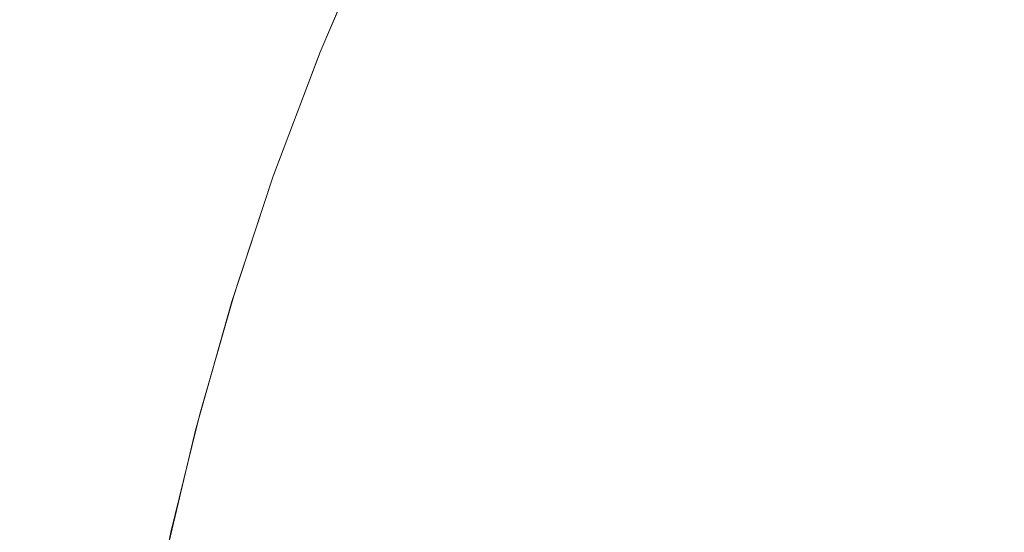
# Model space of a CAD drawing. Header units: centimetres. Extents: x -26 to 27.3, y -25.3 to -23.5.
# Tile 165 of 221: x 9.38 to 9.4119, y -23.5381 to -23.5215. Entities that reach past the tile are written whole.
import ezdxf

# ---------------------------------------------------------------- set-up
doc = ezdxf.new("R2010")
doc.units = ezdxf.units.CM
doc.header["$LTSCALE"] = 2.54
doc.layers.add('Lucido design-1', color=7, linetype='Continuous')

# ---------------------------------------------------------------- blocks, each defined once
blk = doc.blocks.new('Gruppo-4-1')
at = {"color": 7, "linetype": 'Continuous', "lineweight": 9}
for points, invisible_edges in [([(9.396394, -23.520957, 1049.68939), (9.398124, -23.517337, 1049.68939), (9.399395, -23.517978, 1049.685528), (9.397692, -23.521544, 1049.685528)], 15), ([(9.397692, -23.521544, 1049.685528), (9.399395, -23.517978, 1049.685528), (9.400807, -23.51869, 1049.681732), (9.399132, -23.522195, 1049.681732)], 15), ([(9.405849, -23.521233, 1049.670794), (9.407559, -23.518013, 1049.670794), (9.409456, -23.519073, 1049.667319), (9.407789, -23.522211, 1049.667319)], 15), ([(-25.917482, -23.51862, 1050.413143), (-25.917482, -23.521626, 1050.414428), (27.182518, -23.521626, 1050.414428), (27.182518, -23.51862, 1050.413143)], 10), ([(9.389754, -23.522543, 1049.722055), (9.391395, -23.518698, 1049.722055), (9.391482, -23.518737, 1049.717695), (9.389817, -23.522638, 1049.717695)], 14), ([(9.391395, -23.518698, 1049.722055), (9.389754, -23.522543, 1049.722055), (9.389756, -23.522544, 1049.922055)], 10), ([(9.391395, -23.518698, 1049.722055), (9.389756, -23.522544, 1049.922055), (9.391262, -23.518994, 1049.922055)], 9), ([(9.389817, -23.522638, 1049.717695), (9.391482, -23.518737, 1049.717695), (9.391724, -23.518847, 1049.713563), (9.390064, -23.522737, 1049.713563)], 15), ([(9.390064, -23.522737, 1049.713563), (9.391724, -23.518847, 1049.713563), (9.392122, -23.519026, 1049.709449), (9.390469, -23.5229, 1049.709449)], 15), ([(9.399132, -23.522195, 1049.681732), (9.400807, -23.51869, 1049.681732), (9.402355, -23.519471, 1049.678006), (9.400712, -23.522909, 1049.678006)], 15), ([(9.378975, -23.518994, 1049.972268), (9.381073, -23.518994, 1049.968012), (9.379645, -23.522711, 1049.967346), (9.377577, -23.522711, 1049.97154)], 15), ([(9.381073, -23.518994, 1049.968012), (9.382984, -23.518994, 1049.96367), (9.381528, -23.522711, 1049.963066), (9.379645, -23.522711, 1049.967346)], 15), ([(9.382984, -23.518994, 1049.96367), (9.384704, -23.518994, 1049.959248), (9.383222, -23.522711, 1049.958709), (9.381528, -23.522711, 1049.963066)], 15), ([(9.384704, -23.518994, 1049.959248), (9.386229, -23.518994, 1049.954755), (9.384725, -23.522711, 1049.954281), (9.383222, -23.522711, 1049.958709)], 15), ([(9.386229, -23.518994, 1049.954755), (9.387556, -23.518994, 1049.9502), (9.386034, -23.522711, 1049.949792), (9.384725, -23.522711, 1049.954281)], 15), ([(9.387556, -23.518994, 1049.9502), (9.388684, -23.518994, 1049.945592), (9.387145, -23.522711, 1049.945251), (9.386034, -23.522711, 1049.949792)], 15), ([(9.388684, -23.518994, 1049.945592), (9.38961, -23.518994, 1049.940938), (9.388057, -23.522711, 1049.940665), (9.387145, -23.522711, 1049.945251)], 15), ([(9.38961, -23.518994, 1049.940938), (9.390331, -23.518994, 1049.936249), (9.388768, -23.522711, 1049.936043), (9.388057, -23.522711, 1049.940665)], 15), ([(9.390331, -23.518994, 1049.936249), (9.390848, -23.518994, 1049.931533), (9.389278, -23.522711, 1049.931396), (9.388768, -23.522711, 1049.936043)], 15), ([(9.390848, -23.518994, 1049.931533), (9.391158, -23.518994, 1049.926799), (9.389583, -23.522711, 1049.92673), (9.389278, -23.522711, 1049.931396)], 15), ([(9.389583, -23.522711, 1049.92673), (9.391158, -23.518994, 1049.926799), (9.391262, -23.518994, 1049.922055), (9.389756, -23.522544, 1049.922055)], 11), ([(9.390469, -23.5229, 1049.709449), (9.392122, -23.519026, 1049.709449), (9.392674, -23.519276, 1049.705359), (9.391031, -23.523126, 1049.705359)], 15), ([(9.407789, -23.522211, 1049.667319), (9.409456, -23.519073, 1049.667319), (9.411473, -23.5202, 1049.663939), (9.409853, -23.523251, 1049.663939)], 15), ([(9.391031, -23.523126, 1049.705359), (9.392674, -23.519276, 1049.705359), (9.393379, -23.519595, 1049.701302), (9.391749, -23.523414, 1049.701302)], 15), ([(9.400712, -23.522909, 1049.678006), (9.402355, -23.519471, 1049.678006), (9.404037, -23.520319, 1049.674359), (9.402428, -23.523685, 1049.674359)], 15), ([(9.391749, -23.523414, 1049.701302), (9.393379, -23.519595, 1049.701302), (9.394235, -23.519982, 1049.697284), (9.392621, -23.523764, 1049.697284)], 15), ([(9.392621, -23.523764, 1049.697284), (9.394235, -23.519982, 1049.697284), (9.395241, -23.520436, 1049.693311), (9.393645, -23.524176, 1049.693311)], 15), ([(9.393645, -23.524176, 1049.693311), (9.395241, -23.520436, 1049.693311), (9.396394, -23.520957, 1049.68939), (9.394819, -23.524648, 1049.68939)], 15), ([(9.402428, -23.523685, 1049.674359), (9.404037, -23.520319, 1049.674359), (9.405849, -23.521233, 1049.670794), (9.404278, -23.524521, 1049.670794)], 15), ([(9.409853, -23.523251, 1049.663939), (9.411473, -23.5202, 1049.663939), (9.413607, -23.521392, 1049.66066), (9.412036, -23.524352, 1049.66066)], 15), ([(9.394819, -23.524648, 1049.68939), (9.396394, -23.520957, 1049.68939), (9.397692, -23.521544, 1049.685528), (9.396141, -23.525179, 1049.685528)], 15), ([(9.404278, -23.524521, 1049.670794), (9.405849, -23.521233, 1049.670794), (9.407789, -23.522211, 1049.667319), (9.406257, -23.525416, 1049.667319)], 15), ([(27.182518, -23.522542, 1050.41482), (27.182518, -23.521626, 1050.414428), (-25.917482, -23.521626, 1050.414428), (-25.917482, -23.522542, 1050.41482)], 10), ([(9.396141, -23.525179, 1049.685528), (9.397692, -23.521544, 1049.685528), (9.399132, -23.522195, 1049.681732), (9.397607, -23.525768, 1049.681732)], 15), ([(9.397607, -23.525768, 1049.681732), (9.399132, -23.522195, 1049.681732), (9.400712, -23.522909, 1049.678006), (9.399216, -23.526415, 1049.678006)], 15), ([(9.406257, -23.525416, 1049.667319), (9.407789, -23.522211, 1049.667319), (9.409853, -23.523251, 1049.663939), (9.408363, -23.526368, 1049.663939)], 15), ([(-25.917482, -23.522542, 1050.41482), (-25.917482, -23.525691, 1050.41601), (27.182518, -23.525691, 1050.41601), (27.182518, -23.522542, 1050.41482)], 10), ([(9.388244, -23.526539, 1049.722055), (9.389729, -23.522602, 1049.722055), (9.389817, -23.522638, 1049.717695), (9.38832, -23.526606, 1049.717695)], 14), ([(9.389729, -23.522602, 1049.722055), (9.388244, -23.526539, 1049.922055), (9.388262, -23.526485, 1049.922055)], 9), ([(9.389729, -23.522602, 1049.722055), (9.388244, -23.526539, 1049.722055), (9.388244, -23.526539, 1049.922055)], 10), ([(9.389729, -23.522602, 1049.722055), (9.388262, -23.526485, 1049.922055), (9.389685, -23.522711, 1049.922055)], 9), ([(9.38832, -23.526606, 1049.717695), (9.389817, -23.522638, 1049.717695), (9.390064, -23.522737, 1049.713563), (9.388571, -23.526694, 1049.713563)], 15), ([(9.389756, -23.522544, 1049.922055), (9.389685, -23.522711, 1049.922055), (9.389583, -23.522711, 1049.92673)], 10), ([(9.389685, -23.522711, 1049.922055), (9.389756, -23.522544, 1049.922055), (9.389754, -23.522543, 1049.722055), (9.389729, -23.522602, 1049.722055)], 10), ([(9.389817, -23.522638, 1049.717695), (9.389729, -23.522602, 1049.722055), (9.389754, -23.522543, 1049.722055)], 9), ([(9.379645, -23.522711, 1049.967346), (9.381528, -23.522711, 1049.963066), (9.380213, -23.526485, 1049.962522), (9.378354, -23.526485, 1049.966745)], 15), ([(9.381528, -23.522711, 1049.963066), (9.383222, -23.522711, 1049.958709), (9.381885, -23.526485, 1049.958222), (9.380213, -23.526485, 1049.962522)], 15), ([(9.383222, -23.522711, 1049.958709), (9.384725, -23.522711, 1049.954281), (9.383368, -23.526485, 1049.953853), (9.381885, -23.526485, 1049.958222)], 15), ([(9.384725, -23.522711, 1049.954281), (9.386034, -23.522711, 1049.949792), (9.384659, -23.526485, 1049.949424), (9.383368, -23.526485, 1049.953853)], 15), ([(9.386034, -23.522711, 1049.949792), (9.387145, -23.522711, 1049.945251), (9.385755, -23.526485, 1049.944942), (9.384659, -23.526485, 1049.949424)], 15), ([(9.387145, -23.522711, 1049.945251), (9.388057, -23.522711, 1049.940665), (9.386655, -23.526485, 1049.940418), (9.385755, -23.526485, 1049.944942)], 15), ([(9.388057, -23.522711, 1049.940665), (9.388768, -23.522711, 1049.936043), (9.387357, -23.526485, 1049.935858), (9.386655, -23.526485, 1049.940418)], 15), ([(9.388768, -23.522711, 1049.936043), (9.389278, -23.522711, 1049.931396), (9.387859, -23.526485, 1049.931271), (9.387357, -23.526485, 1049.935858)], 15), ([(9.389278, -23.522711, 1049.931396), (9.389583, -23.522711, 1049.92673), (9.388161, -23.526485, 1049.926668), (9.387859, -23.526485, 1049.931271)], 15), ([(9.389583, -23.522711, 1049.92673), (9.389685, -23.522711, 1049.922055), (9.388262, -23.526485, 1049.922055), (9.388161, -23.526485, 1049.926668)], 13), ([(9.388571, -23.526694, 1049.713563), (9.390064, -23.522737, 1049.713563), (9.390469, -23.5229, 1049.709449), (9.388982, -23.52684, 1049.709449)], 15), ([(9.388982, -23.52684, 1049.709449), (9.390469, -23.5229, 1049.709449), (9.391031, -23.523126, 1049.705359), (9.389554, -23.527042, 1049.705359)], 15), ([(9.399216, -23.526415, 1049.678006), (9.400712, -23.522909, 1049.678006), (9.402428, -23.523685, 1049.674359), (9.400964, -23.527117, 1049.674359)], 15), ([(9.389554, -23.527042, 1049.705359), (9.391031, -23.523126, 1049.705359), (9.391749, -23.523414, 1049.701302), (9.390283, -23.527299, 1049.701302)], 15), ([(9.408363, -23.526368, 1049.663939), (9.409853, -23.523251, 1049.663939), (9.412036, -23.524352, 1049.66066), (9.410591, -23.527375, 1049.66066)], 15), ([(9.390283, -23.527299, 1049.701302), (9.391749, -23.523414, 1049.701302), (9.392621, -23.523764, 1049.697284), (9.391169, -23.527612, 1049.697284)], 15), ([(9.391169, -23.527612, 1049.697284), (9.392621, -23.523764, 1049.697284), (9.393645, -23.524176, 1049.693311), (9.392209, -23.52798, 1049.693311)], 15), ([(9.400964, -23.527117, 1049.674359), (9.402428, -23.523685, 1049.674359), (9.404278, -23.524521, 1049.670794), (9.402847, -23.527874, 1049.670794)], 15), ([(9.392209, -23.52798, 1049.693311), (9.393645, -23.524176, 1049.693311), (9.394819, -23.524648, 1049.68939), (9.393402, -23.528401, 1049.68939)], 15), ([(9.402847, -23.527874, 1049.670794), (9.404278, -23.524521, 1049.670794), (9.406257, -23.525416, 1049.667319), (9.404863, -23.528684, 1049.667319)], 15), ([(9.410591, -23.527375, 1049.66066), (9.412036, -23.524352, 1049.66066), (9.414335, -23.525511, 1049.657486), (9.412937, -23.528435, 1049.657486)], 15), ([(9.393402, -23.528401, 1049.68939), (9.394819, -23.524648, 1049.68939), (9.396141, -23.525179, 1049.685528), (9.394745, -23.528876, 1049.685528)], 15), ([(9.394745, -23.528876, 1049.685528), (9.396141, -23.525179, 1049.685528), (9.397607, -23.525768, 1049.681732), (9.396236, -23.529403, 1049.681732)], 15), ([(9.404863, -23.528684, 1049.667319), (9.406257, -23.525416, 1049.667319), (9.408363, -23.526368, 1049.663939), (9.407007, -23.529545, 1049.663939)], 15), ([(27.182518, -23.526538, 1050.41633), (27.182518, -23.525691, 1050.41601), (-25.917482, -23.525691, 1050.41601), (-25.917482, -23.526538, 1050.41633)], 10), ([(9.396236, -23.529403, 1049.681732), (9.397607, -23.525768, 1049.681732), (9.399216, -23.526415, 1049.678006), (9.39787, -23.52998, 1049.678006)], 15), ([(9.378354, -23.526485, 1049.966745), (9.380213, -23.526485, 1049.962522), (9.37904, -23.530308, 1049.962036), (9.377204, -23.530308, 1049.966208)], 15), ([(9.380213, -23.526485, 1049.962522), (9.381885, -23.526485, 1049.958222), (9.380692, -23.530308, 1049.957788), (9.37904, -23.530308, 1049.962036)], 15), ([(9.381885, -23.526485, 1049.958222), (9.383368, -23.526485, 1049.953853), (9.382158, -23.530308, 1049.953472), (9.380692, -23.530308, 1049.957788)], 15), ([(9.383368, -23.526485, 1049.953853), (9.384659, -23.526485, 1049.949424), (9.383433, -23.530308, 1049.949095), (9.382158, -23.530308, 1049.953472)], 15), ([(9.384659, -23.526485, 1049.949424), (9.385755, -23.526485, 1049.944942), (9.384516, -23.530308, 1049.944668), (9.383433, -23.530308, 1049.949095)], 15), ([(9.385755, -23.526485, 1049.944942), (9.386655, -23.526485, 1049.940418), (9.385406, -23.530308, 1049.940197), (9.384516, -23.530308, 1049.944668)], 15), ([(9.386655, -23.526485, 1049.940418), (9.387357, -23.526485, 1049.935858), (9.386099, -23.530308, 1049.935692), (9.385406, -23.530308, 1049.940197)], 15), ([(9.387357, -23.526485, 1049.935858), (9.387859, -23.526485, 1049.931271), (9.386595, -23.530308, 1049.931161), (9.386099, -23.530308, 1049.935692)], 15), ([(9.387859, -23.526485, 1049.931271), (9.388161, -23.526485, 1049.926668), (9.386894, -23.530308, 1049.926612), (9.386595, -23.530308, 1049.931161)], 15), ([(9.388244, -23.526539, 1049.922055), (9.386993, -23.530308, 1049.922055), (9.386894, -23.530308, 1049.926612), (9.388161, -23.526485, 1049.926668)], 14), ([(9.388161, -23.526485, 1049.926668), (9.388262, -23.526485, 1049.922055), (9.388244, -23.526539, 1049.922055)], 9), ([(9.39787, -23.52998, 1049.678006), (9.399216, -23.526415, 1049.678006), (9.400964, -23.527117, 1049.674359), (9.399646, -23.530608, 1049.674359)], 15), ([(9.407007, -23.529545, 1049.663939), (9.408363, -23.526368, 1049.663939), (9.410591, -23.527375, 1049.66066), (9.409276, -23.530457, 1049.66066)], 15), ([(-25.917482, -23.526538, 1050.41633), (-25.917482, -23.529822, 1050.417414), (27.182518, -23.529822, 1050.417414), (27.182518, -23.526538, 1050.41633)], 10), ([(9.386901, -23.530606, 1049.722055), (9.38823, -23.526574, 1049.722055), (9.38832, -23.526606, 1049.717695), (9.386992, -23.530634, 1049.717695)], 14), ([(9.38823, -23.526574, 1049.722055), (9.386903, -23.530601, 1049.722055), (9.386908, -23.530603, 1049.922055)], 10), ([(9.38823, -23.526574, 1049.722055), (9.386908, -23.530603, 1049.922055), (9.386993, -23.530308, 1049.922055)], 9), ([(9.386992, -23.530634, 1049.717695), (9.38832, -23.526606, 1049.717695), (9.388571, -23.526694, 1049.713563), (9.387247, -23.530712, 1049.713563)], 15), ([(9.386993, -23.530308, 1049.922055), (9.388244, -23.526539, 1049.922055), (9.388244, -23.526539, 1049.722055), (9.38823, -23.526574, 1049.722055)], 10), ([(9.387247, -23.530712, 1049.713563), (9.388571, -23.526694, 1049.713563), (9.388982, -23.52684, 1049.709449), (9.387664, -23.530839, 1049.709449)], 15), ([(9.38832, -23.526606, 1049.717695), (9.38823, -23.526574, 1049.722055), (9.388244, -23.526539, 1049.722055)], 9), ([(9.387664, -23.530839, 1049.709449), (9.388982, -23.52684, 1049.709449), (9.389554, -23.527042, 1049.705359), (9.388243, -23.531017, 1049.705359)], 15), ([(9.388243, -23.531017, 1049.705359), (9.389554, -23.527042, 1049.705359), (9.390283, -23.527299, 1049.701302), (9.388983, -23.531243, 1049.701302)], 15), ([(9.399646, -23.530608, 1049.674359), (9.400964, -23.527117, 1049.674359), (9.402847, -23.527874, 1049.670794), (9.40156, -23.531284, 1049.670794)], 15), ([(9.388983, -23.531243, 1049.701302), (9.390283, -23.527299, 1049.701302), (9.391169, -23.527612, 1049.697284), (9.389881, -23.531518, 1049.697284)], 15), ([(9.409276, -23.530457, 1049.66066), (9.410591, -23.527375, 1049.66066), (9.412937, -23.528435, 1049.657486), (9.411665, -23.531417, 1049.657486)], 15), ([(9.389881, -23.531518, 1049.697284), (9.391169, -23.527612, 1049.697284), (9.392209, -23.52798, 1049.693311), (9.390937, -23.531842, 1049.693311)], 15), ([(9.390937, -23.531842, 1049.693311), (9.392209, -23.52798, 1049.693311), (9.393402, -23.528401, 1049.68939), (9.392146, -23.532212, 1049.68939)], 15), ([(9.40156, -23.531284, 1049.670794), (9.402847, -23.527874, 1049.670794), (9.404863, -23.528684, 1049.667319), (9.403609, -23.532008, 1049.667319)], 15), ([(9.392146, -23.532212, 1049.68939), (9.393402, -23.528401, 1049.68939), (9.394745, -23.528876, 1049.685528), (9.393508, -23.532629, 1049.685528)], 15), ([(9.403609, -23.532008, 1049.667319), (9.404863, -23.528684, 1049.667319), (9.407007, -23.529545, 1049.663939), (9.405788, -23.532777, 1049.663939)], 15), ([(9.411665, -23.531417, 1049.657486), (9.412937, -23.528435, 1049.657486), (9.415397, -23.529547, 1049.654422), (9.41417, -23.532423, 1049.654422)], 15), ([(9.393508, -23.532629, 1049.685528), (9.394745, -23.528876, 1049.685528), (9.396236, -23.529403, 1049.681732), (9.39502, -23.533092, 1049.681732)], 15), ([(9.39502, -23.533092, 1049.681732), (9.396236, -23.529403, 1049.681732), (9.39787, -23.52998, 1049.678006), (9.396677, -23.5336, 1049.678006)], 15), ([(9.405788, -23.532777, 1049.663939), (9.407007, -23.529545, 1049.663939), (9.409276, -23.530457, 1049.66066), (9.408093, -23.533592, 1049.66066)], 15), ([(27.182518, -23.530601, 1050.417671), (27.182518, -23.529822, 1050.417414), (-25.917482, -23.529822, 1050.417414), (-25.917482, -23.530601, 1050.417671)], 10), ([(9.396677, -23.5336, 1049.678006), (9.39787, -23.52998, 1049.678006), (9.399646, -23.530608, 1049.674359), (9.398478, -23.534151, 1049.674359)], 15), ([(9.37904, -23.530308, 1049.962036), (9.380692, -23.530308, 1049.957788), (9.379647, -23.534175, 1049.957407), (9.378012, -23.534175, 1049.96161)], 15), ([(9.380692, -23.530308, 1049.957788), (9.382158, -23.530308, 1049.953472), (9.381096, -23.534175, 1049.953137), (9.379647, -23.534175, 1049.957407)], 15), ([(9.382158, -23.530308, 1049.953472), (9.383433, -23.530308, 1049.949095), (9.382358, -23.534175, 1049.948807), (9.381096, -23.534175, 1049.953137)], 15), ([(9.383433, -23.530308, 1049.949095), (9.384516, -23.530308, 1049.944668), (9.38343, -23.534175, 1049.944427), (9.382358, -23.534175, 1049.948807)], 15), ([(9.384516, -23.530308, 1049.944668), (9.385406, -23.530308, 1049.940197), (9.38431, -23.534175, 1049.940004), (9.38343, -23.534175, 1049.944427)], 15), ([(9.385406, -23.530308, 1049.940197), (9.386099, -23.530308, 1049.935692), (9.384996, -23.534175, 1049.935547), (9.38431, -23.534175, 1049.940004)], 15), ([(9.386099, -23.530308, 1049.935692), (9.386595, -23.530308, 1049.931161), (9.385487, -23.534175, 1049.931064), (9.384996, -23.534175, 1049.935547)], 15), ([(9.386595, -23.530308, 1049.931161), (9.386894, -23.530308, 1049.926612), (9.385782, -23.534175, 1049.926564), (9.385487, -23.534175, 1049.931064)], 15), ([(9.386908, -23.530603, 1049.922055), (9.38588, -23.534175, 1049.922055), (9.385782, -23.534175, 1049.926564), (9.386894, -23.530308, 1049.926612)], 14), ([(9.386894, -23.530308, 1049.926612), (9.386993, -23.530308, 1049.922055), (9.386908, -23.530603, 1049.922055)], 9), ([(-25.917482, -23.530601, 1050.417671), (-25.917482, -23.53401, 1050.418635), (27.182518, -23.53401, 1050.418635), (27.182518, -23.530601, 1050.417671)], 10), ([(9.38588, -23.534175, 1049.922055), (9.386908, -23.530603, 1049.922055), (9.386903, -23.530601, 1049.722055), (9.385745, -23.53469, 1049.722055)], 10), ([(9.385745, -23.53469, 1049.722055), (9.386901, -23.530606, 1049.722055), (9.386992, -23.530634, 1049.717695), (9.385837, -23.534714, 1049.717695)], 14), ([(9.385837, -23.534714, 1049.717695), (9.386992, -23.530634, 1049.717695), (9.387247, -23.530712, 1049.713563), (9.386094, -23.534781, 1049.713563)], 15), ([(9.398478, -23.534151, 1049.674359), (9.399646, -23.530608, 1049.674359), (9.40156, -23.531284, 1049.670794), (9.400419, -23.534746, 1049.670794)], 15), ([(9.408093, -23.533592, 1049.66066), (9.409276, -23.530457, 1049.66066), (9.411665, -23.531417, 1049.657486), (9.41052, -23.53445, 1049.657486)], 15), ([(9.386094, -23.534781, 1049.713563), (9.387247, -23.530712, 1049.713563), (9.387664, -23.530839, 1049.709449), (9.386517, -23.534891, 1049.709449)], 15), ([(9.386517, -23.534891, 1049.709449), (9.387664, -23.530839, 1049.709449), (9.388243, -23.531017, 1049.705359), (9.387103, -23.535044, 1049.705359)], 15), ([(9.387103, -23.535044, 1049.705359), (9.388243, -23.531017, 1049.705359), (9.388983, -23.531243, 1049.701302), (9.387852, -23.535239, 1049.701302)], 15), ([(9.387852, -23.535239, 1049.701302), (9.388983, -23.531243, 1049.701302), (9.389881, -23.531518, 1049.697284), (9.388761, -23.535476, 1049.697284)], 15), ([(9.400419, -23.534746, 1049.670794), (9.40156, -23.531284, 1049.670794), (9.403609, -23.532008, 1049.667319), (9.402497, -23.535382, 1049.667319)], 15), ([(9.388761, -23.535476, 1049.697284), (9.389881, -23.531518, 1049.697284), (9.390937, -23.531842, 1049.693311), (9.389829, -23.535754, 1049.693311)], 15), ([(9.41052, -23.53445, 1049.657486), (9.411665, -23.531417, 1049.657486), (9.41417, -23.532423, 1049.654422), (9.413066, -23.535349, 1049.654422)], 15), ([(9.389829, -23.535754, 1049.693311), (9.390937, -23.531842, 1049.693311), (9.392146, -23.532212, 1049.68939), (9.391053, -23.536072, 1049.68939)], 15), ([(9.391053, -23.536072, 1049.68939), (9.392146, -23.532212, 1049.68939), (9.393508, -23.532629, 1049.685528), (9.392432, -23.536431, 1049.685528)], 15), ([(9.402497, -23.535382, 1049.667319), (9.403609, -23.532008, 1049.667319), (9.405788, -23.532777, 1049.663939), (9.404706, -23.536058, 1049.663939)], 15), ([(9.392432, -23.536431, 1049.685528), (9.393508, -23.532629, 1049.685528), (9.39502, -23.533092, 1049.681732), (9.393961, -23.53683, 1049.681732)], 15), ([(9.404706, -23.536058, 1049.663939), (9.405788, -23.532777, 1049.663939), (9.408093, -23.533592, 1049.66066), (9.407044, -23.536774, 1049.66066)], 15), ([(9.393961, -23.53683, 1049.681732), (9.39502, -23.533092, 1049.681732), (9.396677, -23.5336, 1049.678006), (9.395639, -23.537266, 1049.678006)], 15), ([(9.395639, -23.537266, 1049.678006), (9.396677, -23.5336, 1049.678006), (9.398478, -23.534151, 1049.674359), (9.397462, -23.537741, 1049.674359)], 15), ([(9.407044, -23.536774, 1049.66066), (9.408093, -23.533592, 1049.66066), (9.41052, -23.53445, 1049.657486), (9.409506, -23.537528, 1049.657486)], 15), ([(27.182518, -23.534724, 1050.418837), (27.182518, -23.53401, 1050.418635), (-25.917482, -23.53401, 1050.418635), (-25.917482, -23.534724, 1050.418837)], 10), ([(9.397462, -23.537741, 1049.674359), (9.398478, -23.534151, 1049.674359), (9.400419, -23.534746, 1049.670794), (9.399426, -23.538253, 1049.670794)], 15), ([(9.379647, -23.534175, 1049.957407), (9.381096, -23.534175, 1049.953137), (9.380186, -23.538078, 1049.95285), (9.378749, -23.538078, 1049.957081)], 15), ([(9.381096, -23.534175, 1049.953137), (9.382358, -23.534175, 1049.948807), (9.381436, -23.538078, 1049.94856), (9.380186, -23.538078, 1049.95285)], 15), ([(9.382358, -23.534175, 1049.948807), (9.38343, -23.534175, 1049.944427), (9.382498, -23.538078, 1049.94422), (9.381436, -23.538078, 1049.94856)], 15), ([(9.38343, -23.534175, 1049.944427), (9.38431, -23.534175, 1049.940004), (9.38337, -23.538078, 1049.939838), (9.382498, -23.538078, 1049.94422)], 15), ([(9.38431, -23.534175, 1049.940004), (9.384996, -23.534175, 1049.935547), (9.384049, -23.538078, 1049.935422), (9.38337, -23.538078, 1049.939838)], 15), ([(9.384996, -23.534175, 1049.935547), (9.385487, -23.534175, 1049.931064), (9.384536, -23.538078, 1049.930981), (9.384049, -23.538078, 1049.935422)], 15), ([(9.385487, -23.534175, 1049.931064), (9.385782, -23.534175, 1049.926564), (9.384828, -23.538078, 1049.926522), (9.384536, -23.538078, 1049.930981)], 15), ([(9.385745, -23.534726, 1049.922055), (9.384925, -23.538078, 1049.922055), (9.384828, -23.538078, 1049.926522), (9.385782, -23.534175, 1049.926564)], 14), ([(9.385745, -23.53469, 1049.722055), (9.385745, -23.534726, 1049.922055), (9.38588, -23.534175, 1049.922055)], 9), ([(9.385782, -23.534175, 1049.926564), (9.38588, -23.534175, 1049.922055), (9.385745, -23.534726, 1049.922055)], 9), ([(9.409506, -23.537528, 1049.657486), (9.41052, -23.53445, 1049.657486), (9.413066, -23.535349, 1049.654422), (9.412087, -23.538319, 1049.654422)], 15), ([(-25.917482, -23.534724, 1050.418837), (-25.917482, -23.538247, 1050.419673), (27.182518, -23.538247, 1050.419673), (27.182518, -23.534724, 1050.418837)], 10), ([(9.385837, -23.534714, 1049.717695), (9.384855, -23.53884, 1049.717695), (9.384762, -23.53882, 1049.722055), (9.385737, -23.534724, 1049.722055)], 11), ([(9.385737, -23.534724, 1049.722055), (9.384762, -23.53882, 1049.722055), (9.384925, -23.538078, 1049.922055)], 10), ([(9.384855, -23.53884, 1049.717695), (9.385837, -23.534714, 1049.717695), (9.386094, -23.534781, 1049.713563), (9.385116, -23.538896, 1049.713563)], 15), ([(9.384925, -23.538078, 1049.922055), (9.385745, -23.534726, 1049.922055), (9.385737, -23.534724, 1049.722055)], 10), ([(9.385116, -23.538896, 1049.713563), (9.386094, -23.534781, 1049.713563), (9.386517, -23.534891, 1049.709449), (9.385542, -23.538988, 1049.709449)], 15), ([(9.385737, -23.534724, 1049.722055), (9.385745, -23.53469, 1049.722055), (9.385837, -23.534714, 1049.717695)], 10), ([(9.385745, -23.53469, 1049.722055), (9.385737, -23.534724, 1049.722055), (9.385745, -23.534726, 1049.922055)], 10), ([(9.399426, -23.538253, 1049.670794), (9.400419, -23.534746, 1049.670794), (9.402497, -23.535382, 1049.667319), (9.401529, -23.5388, 1049.667319)], 15), ([(9.385542, -23.538988, 1049.709449), (9.386517, -23.534891, 1049.709449), (9.387103, -23.535044, 1049.705359), (9.386135, -23.539116, 1049.705359)], 15), ([(9.386135, -23.539116, 1049.705359), (9.387103, -23.535044, 1049.705359), (9.387852, -23.535239, 1049.701302), (9.386891, -23.539279, 1049.701302)], 15), ([(9.386891, -23.539279, 1049.701302), (9.387852, -23.535239, 1049.701302), (9.388761, -23.535476, 1049.697284), (9.387809, -23.539477, 1049.697284)], 15), ([(9.401529, -23.5388, 1049.667319), (9.402497, -23.535382, 1049.667319), (9.404706, -23.536058, 1049.663939), (9.403765, -23.539382, 1049.663939)], 15), ([(9.387809, -23.539477, 1049.697284), (9.388761, -23.535476, 1049.697284), (9.389829, -23.535754, 1049.693311), (9.388888, -23.539709, 1049.693311)], 15), ([(9.388888, -23.539709, 1049.693311), (9.389829, -23.535754, 1049.693311), (9.391053, -23.536072, 1049.68939), (9.390125, -23.539976, 1049.68939)], 15), ([(9.390125, -23.539976, 1049.68939), (9.391053, -23.536072, 1049.68939), (9.392432, -23.536431, 1049.685528), (9.391517, -23.540276, 1049.685528)], 15), ([(9.403765, -23.539382, 1049.663939), (9.404706, -23.536058, 1049.663939), (9.407044, -23.536774, 1049.66066), (9.406131, -23.539998, 1049.66066)], 15), ([(9.391517, -23.540276, 1049.685528), (9.392432, -23.536431, 1049.685528), (9.393961, -23.53683, 1049.681732), (9.393062, -23.540609, 1049.681732)], 15), ([(9.393062, -23.540609, 1049.681732), (9.393961, -23.53683, 1049.681732), (9.395639, -23.537266, 1049.678006), (9.394757, -23.540974, 1049.678006)], 15), ([(9.406131, -23.539998, 1049.66066), (9.407044, -23.536774, 1049.66066), (9.409506, -23.537528, 1049.657486), (9.408622, -23.540647, 1049.657486)], 15), ([(9.394757, -23.540974, 1049.678006), (9.395639, -23.537266, 1049.678006), (9.397462, -23.537741, 1049.674359), (9.396599, -23.541371, 1049.674359)], 15), ([(9.408622, -23.540647, 1049.657486), (9.409506, -23.537528, 1049.657486), (9.412087, -23.538319, 1049.654422), (9.411235, -23.541327, 1049.654422)], 15), ([(9.396599, -23.541371, 1049.674359), (9.397462, -23.537741, 1049.674359), (9.399426, -23.538253, 1049.670794), (9.398583, -23.541799, 1049.670794)], 15), ([(9.384762, -23.53882, 1049.722055), (9.384758, -23.538902, 1049.922055), (9.384925, -23.538078, 1049.922055)], 9)]:
    blk.add_3dface(points, dxfattribs=dict(at, invisible_edges=invisible_edges))

msp = doc.modelspace()

# ---------------------------------------------------------------- block references
at = {"layer": 'Lucido design-1', "color": 7}
msp.add_blockref('Gruppo-4-1', (0, 0), dxfattribs=at)

doc.saveas('drawing.dxf')
